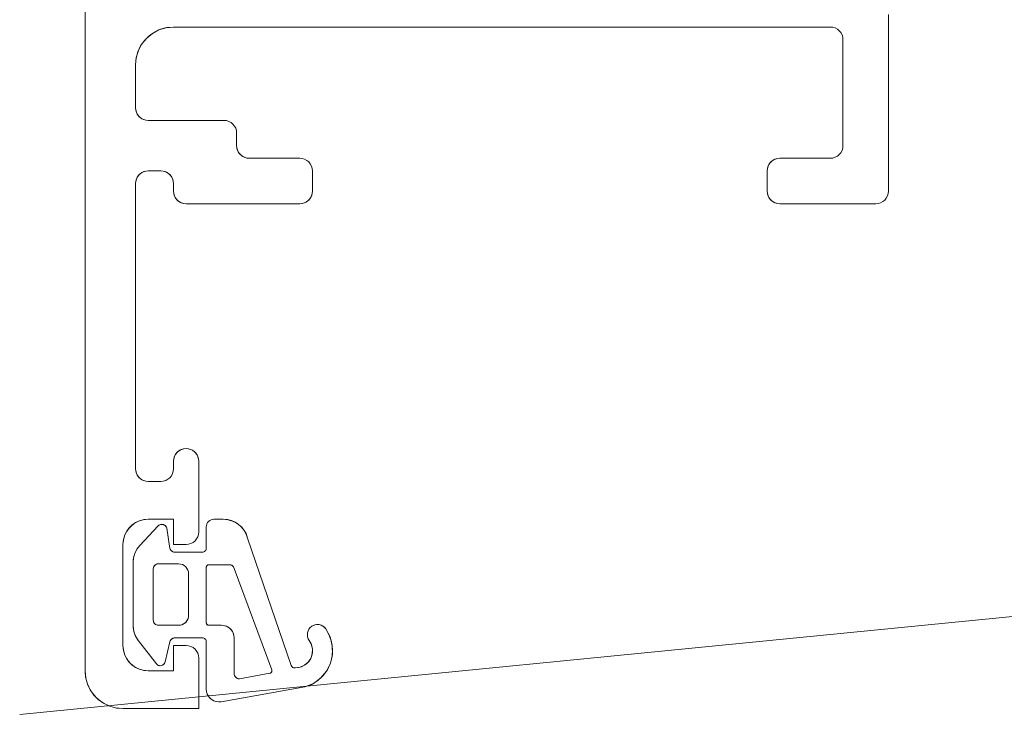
# Model space of a CAD drawing. Header units: metres. Extents: x 69 to 122.5, y -21.4 to -4.6.
# Tile 2 of 250: x 72.3198 to 72.3588, y -19.0836 to -19.056. Entities that reach past the tile are written whole.
import ezdxf

# ---------------------------------------------------------------- set-up
doc = ezdxf.new("R2010")
doc.units = ezdxf.units.M
doc.header["$LTSCALE"] = 0.02
doc.linetypes.add('gestrichelt - 01', pattern=[2, 1, -1])
doc.layers.add('032_Metallarbeiten-Fenster', color=7, linetype='Continuous', lineweight=5)

msp = doc.modelspace()

# ---------------------------------------------------------------- linework, layer by layer
at = {"layer": '032_Metallarbeiten-Fenster', "color": 8, "linetype": 'gestrichelt - 01', "lineweight": 5, "true_color": 0x808080}
msp.add_lwpolyline([(72.3198, -19.083554), (72.541896, -19.061679), (72.755457, -18.996896), (72.952276, -18.891694), (73.124789, -18.750116), (73.266367, -18.577603), (73.371569, -18.380784), (73.436352, -18.167223), (73.458226, -17.945127)], dxfattribs=at)
at = {"layer": '032_Metallarbeiten-Fenster', "linetype": 'gestrichelt - 01', "lineweight": 5}
for points in [[(72.322387, -19.017327), (72.322387, -19.081827), (72.322416, -19.08212), (72.322502, -19.082401), (72.32264, -19.082661), (72.322827, -19.082888), (72.323054, -19.083075), (72.323313, -19.083213), (72.323595, -19.083299), (72.323887, -19.083327), (72.326887, -19.083327), (72.326887, -19.081327), (72.326878, -19.08123), (72.326849, -19.081136), (72.326803, -19.08105), (72.326741, -19.080974), (72.326665, -19.080912), (72.326579, -19.080865), (72.326485, -19.080837), (72.326387, -19.080827), (72.325887, -19.080827), (72.325887, -19.081827), (72.324887, -19.081827), (72.324692, -19.081808), (72.324505, -19.081751), (72.324332, -19.081659), (72.32418, -19.081534), (72.324056, -19.081383), (72.323964, -19.08121), (72.323907, -19.081022), (72.323887, -19.080827), (72.323887, -19.076827), (72.323907, -19.076632), (72.323964, -19.076445), (72.324056, -19.076272), (72.32418, -19.07612), (72.324332, -19.075996), (72.324505, -19.075903), (72.324692, -19.075847), (72.324887, -19.075827), (72.325887, -19.075827), (72.325887, -19.076827), (72.326387, -19.076827), (72.326485, -19.076818), (72.326579, -19.076789), (72.326665, -19.076743), (72.326741, -19.076681), (72.326803, -19.076605), (72.326849, -19.076519), (72.326878, -19.076425), (72.326887, -19.076327), (72.326887, -19.073527), (72.326878, -19.07343), (72.326849, -19.073336), (72.326803, -19.073249), (72.326741, -19.073174), (72.326665, -19.073112), (72.326579, -19.073065), (72.326485, -19.073037), (72.326387, -19.073027), (72.32629, -19.073037), (72.326196, -19.073065), (72.32611, -19.073112), (72.326034, -19.073174), (72.325972, -19.073249), (72.325926, -19.073336), (72.325897, -19.07343), (72.325887, -19.073527), (72.325887, -19.073827), (72.325878, -19.073925), (72.325849, -19.074019), (72.325803, -19.074105), (72.325741, -19.074181), (72.325665, -19.074243), (72.325579, -19.074289), (72.325485, -19.074318), (72.325387, -19.074327), (72.324887, -19.074327), (72.32479, -19.074318), (72.324696, -19.074289), (72.32461, -19.074243), (72.324534, -19.074181), (72.324472, -19.074105), (72.324425, -19.074019), (72.324397, -19.073925), (72.324387, -19.073827), (72.324387, -19.062527), (72.324397, -19.06243), (72.324425, -19.062336), (72.324472, -19.06225), (72.324534, -19.062174), (72.32461, -19.062112), (72.324696, -19.062065), (72.32479, -19.062037), (72.324887, -19.062027), (72.325387, -19.062027), (72.325485, -19.062037), (72.325579, -19.062065), (72.325665, -19.062112), (72.325741, -19.062174), (72.325803, -19.06225), (72.325849, -19.062336), (72.325878, -19.06243), (72.325887, -19.062527), (72.325887, -19.062827), (72.325897, -19.062925), (72.325925, -19.063019), (72.325972, -19.063105), (72.326034, -19.063181), (72.32611, -19.063243), (72.326196, -19.063289), (72.32629, -19.063318), (72.326387, -19.063327), (72.330887, -19.063327), (72.330985, -19.063318), (72.331079, -19.063289), (72.331165, -19.063243), (72.331241, -19.063181), (72.331303, -19.063105), (72.331349, -19.063019), (72.331378, -19.062925), (72.331387, -19.062827), (72.331387, -19.062027), (72.331378, -19.06193), (72.331349, -19.061836), (72.331303, -19.06175), (72.331241, -19.061674), (72.331165, -19.061612), (72.331079, -19.061565), (72.330985, -19.061537), (72.330887, -19.061527), (72.328887, -19.061527), (72.32879, -19.061518), (72.328696, -19.061489), (72.32861, -19.061443), (72.328534, -19.061381), (72.328472, -19.061305), (72.328425, -19.061219), (72.328397, -19.061125), (72.328387, -19.061027), (72.328387, -19.060527), (72.328378, -19.06043), (72.328349, -19.060336), (72.328303, -19.06025), (72.328241, -19.060174), (72.328165, -19.060112), (72.328079, -19.060065), (72.327985, -19.060037), (72.327887, -19.060027), (72.324887, -19.060027), (72.32479, -19.060018), (72.324696, -19.059989), (72.32461, -19.059943), (72.324534, -19.059881), (72.324472, -19.059805), (72.324425, -19.059719), (72.324397, -19.059625), (72.324387, -19.059527), (72.324387, -19.057827), (72.324416, -19.057535), (72.324502, -19.057253), (72.32464, -19.056994), (72.324827, -19.056767), (72.325054, -19.05658), (72.325313, -19.056441), (72.325595, -19.056356), (72.325887, -19.056327), (72.351888, -19.056327), (72.351985, -19.056337), (72.352079, -19.056365), (72.352165, -19.056412), (72.352241, -19.056474), (72.352303, -19.05655), (72.352349, -19.056636), (72.352378, -19.05673), (72.352387, -19.056827), (72.352387, -19.061027), (72.352378, -19.061125), (72.352349, -19.061219), (72.352303, -19.061305), (72.352241, -19.061381), (72.352165, -19.061443), (72.352079, -19.061489), (72.351985, -19.061518), (72.351887, -19.061527), (72.349887, -19.061527), (72.34979, -19.061537), (72.349696, -19.061565), (72.34961, -19.061612), (72.349534, -19.061674), (72.349472, -19.06175), (72.349425, -19.061836), (72.349397, -19.06193), (72.349387, -19.062027), (72.349387, -19.062827), (72.349397, -19.062925), (72.349426, -19.063019), (72.349472, -19.063105), (72.349534, -19.063181), (72.34961, -19.063243), (72.349696, -19.063289), (72.34979, -19.063318), (72.349887, -19.063327), (72.353687, -19.063327), (72.353785, -19.063318), (72.353879, -19.063289), (72.353965, -19.063243), (72.354041, -19.063181), (72.354103, -19.063105), (72.354149, -19.063019), (72.354178, -19.062925), (72.354187, -19.062827), (72.354187, -19.055827)], [(72.322387, -19.017327), (72.322387, -19.081827), (72.322387, -19.081827), (72.32241, -19.082088), (72.322478, -19.08234), (72.322588, -19.082577), (72.322738, -19.082792), (72.322923, -19.082976), (72.323137, -19.083126), (72.323374, -19.083237), (72.323627, -19.083305), (72.323887, -19.083327), (72.326887, -19.083327), (72.326887, -19.081327), (72.326887, -19.081327), (72.326878, -19.08123), (72.326849, -19.081136), (72.326803, -19.08105), (72.326741, -19.080974), (72.326665, -19.080912), (72.326579, -19.080865), (72.326485, -19.080837), (72.326387, -19.080827), (72.325887, -19.080827), (72.325887, -19.081827), (72.324887, -19.081827), (72.324887, -19.081827), (72.324714, -19.081812), (72.324545, -19.081767), (72.324387, -19.081693), (72.324245, -19.081593), (72.324121, -19.08147), (72.324021, -19.081327), (72.323948, -19.081169), (72.323903, -19.081001), (72.323887, -19.080827), (72.323887, -19.076827), (72.323887, -19.076827), (72.323903, -19.076654), (72.323948, -19.076485), (72.324021, -19.076327), (72.324121, -19.076184), (72.324245, -19.076061), (72.324387, -19.075961), (72.324545, -19.075888), (72.324714, -19.075842), (72.324887, -19.075827), (72.325887, -19.075827), (72.325887, -19.076827), (72.326387, -19.076827), (72.326387, -19.076827), (72.326485, -19.076818), (72.326579, -19.076789), (72.326665, -19.076743), (72.326741, -19.076681), (72.326803, -19.076605), (72.326849, -19.076519), (72.326878, -19.076425), (72.326887, -19.076327), (72.326887, -19.073527), (72.326887, -19.073527), (72.32688, -19.07344), (72.326857, -19.073356), (72.32682, -19.073277), (72.32677, -19.073206), (72.326709, -19.073144), (72.326637, -19.073094), (72.326558, -19.073057), (72.326474, -19.073035), (72.326387, -19.073027), (72.326387, -19.073027), (72.326301, -19.073035), (72.326216, -19.073057), (72.326137, -19.073094), (72.326066, -19.073144), (72.326004, -19.073206), (72.325954, -19.073277), (72.325918, -19.073356), (72.325895, -19.07344), (72.325887, -19.073527), (72.325887, -19.073827), (72.325887, -19.073827), (72.325878, -19.073925), (72.325849, -19.074019), (72.325803, -19.074105), (72.325741, -19.074181), (72.325665, -19.074243), (72.325579, -19.074289), (72.325485, -19.074318), (72.325387, -19.074327), (72.324887, -19.074327), (72.324887, -19.074327), (72.324801, -19.07432), (72.324716, -19.074297), (72.324637, -19.07426), (72.324566, -19.07421), (72.324504, -19.074149), (72.324454, -19.074077), (72.324418, -19.073998), (72.324395, -19.073914), (72.324387, -19.073827), (72.324387, -19.062527), (72.324387, -19.062527), (72.324395, -19.062441), (72.324418, -19.062356), (72.324454, -19.062277), (72.324504, -19.062206), (72.324566, -19.062144), (72.324637, -19.062094), (72.324716, -19.062057), (72.324801, -19.062035), (72.324887, -19.062027), (72.325387, -19.062027), (72.325387, -19.062027), (72.325474, -19.062035), (72.325558, -19.062057), (72.325637, -19.062094), (72.325709, -19.062144), (72.32577, -19.062206), (72.32582, -19.062277), (72.325857, -19.062356), (72.32588, -19.062441), (72.325887, -19.062527), (72.325887, -19.062827), (72.325887, -19.062827), (72.325895, -19.062914), (72.325918, -19.062998), (72.325954, -19.063077), (72.326004, -19.063149), (72.326066, -19.06321), (72.326137, -19.06326), (72.326216, -19.063297), (72.326301, -19.06332), (72.326387, -19.063327), (72.330887, -19.063327), (72.330887, -19.063327), (72.330974, -19.06332), (72.331058, -19.063297), (72.331137, -19.06326), (72.331209, -19.06321), (72.33127, -19.063149), (72.33132, -19.063077), (72.331357, -19.062998), (72.33138, -19.062914), (72.331387, -19.062827), (72.331387, -19.062027), (72.331387, -19.062027), (72.331378, -19.06193), (72.331349, -19.061836), (72.331303, -19.06175), (72.331241, -19.061674), (72.331165, -19.061612), (72.331079, -19.061565), (72.330985, -19.061537), (72.330887, -19.061527), (72.328887, -19.061527), (72.328887, -19.061527), (72.328801, -19.06152), (72.328716, -19.061497), (72.328637, -19.06146), (72.328566, -19.06141), (72.328504, -19.061349), (72.328454, -19.061277), (72.328418, -19.061198), (72.328395, -19.061114), (72.328387, -19.061027), (72.328387, -19.060527), (72.328387, -19.060527), (72.328378, -19.06043), (72.328349, -19.060336), (72.328303, -19.06025), (72.328241, -19.060174), (72.328165, -19.060112), (72.328079, -19.060065), (72.327985, -19.060037), (72.327887, -19.060027), (72.324887, -19.060027), (72.324887, -19.060027), (72.324801, -19.06002), (72.324716, -19.059997), (72.324637, -19.05996), (72.324566, -19.05991), (72.324504, -19.059849), (72.324454, -19.059777), (72.324418, -19.059698), (72.324395, -19.059614), (72.324387, -19.059527), (72.324387, -19.057827), (72.324387, -19.057827), (72.32441, -19.057567), (72.324478, -19.057314), (72.324588, -19.057077), (72.324738, -19.056863), (72.324923, -19.056678), (72.325137, -19.056528), (72.325374, -19.056418), (72.325627, -19.05635), (72.325887, -19.056327), (72.351888, -19.056327), (72.351888, -19.056327), (72.351985, -19.056337), (72.352079, -19.056365), (72.352165, -19.056412), (72.352241, -19.056474), (72.352303, -19.05655), (72.352349, -19.056636), (72.352378, -19.05673), (72.352387, -19.056827), (72.352387, -19.061027), (72.352387, -19.061027), (72.352378, -19.061125), (72.352349, -19.061219), (72.352303, -19.061305), (72.352241, -19.061381), (72.352165, -19.061443), (72.352079, -19.061489), (72.351985, -19.061518), (72.351887, -19.061527), (72.349887, -19.061527), (72.349887, -19.061527), (72.349801, -19.061535), (72.349716, -19.061557), (72.349637, -19.061594), (72.349566, -19.061644), (72.349504, -19.061706), (72.349454, -19.061777), (72.349418, -19.061856), (72.349395, -19.06194), (72.349387, -19.062027), (72.349387, -19.062827), (72.349387, -19.062827), (72.349395, -19.062914), (72.349418, -19.062998), (72.349454, -19.063077), (72.349504, -19.063149), (72.349566, -19.06321), (72.349637, -19.06326), (72.349716, -19.063297), (72.349801, -19.06332), (72.349887, -19.063327), (72.353687, -19.063327), (72.353687, -19.063327), (72.353785, -19.063318), (72.353879, -19.063289), (72.353965, -19.063243), (72.354041, -19.063181), (72.354103, -19.063105), (72.354149, -19.063019), (72.354178, -19.062925), (72.354187, -19.062827), (72.354187, -19.055827)]]:
    msp.add_lwpolyline(points, dxfattribs=at)
for points in [[(72.324287, -19.080024), (72.324291, -19.080107), (72.324301, -19.080188), (72.324318, -19.080269), (72.324341, -19.080348), (72.324371, -19.080425), (72.324408, -19.080499), (72.32445, -19.08057), (72.324498, -19.080637), (72.325211, -19.081556), (72.325251, -19.081592), (72.3253, -19.081617), (72.325353, -19.081627), (72.325407, -19.081623), (72.325458, -19.081604), (72.325502, -19.081572), (72.325536, -19.081529), (72.325557, -19.081479), (72.325748, -19.080676), (72.325759, -19.080645), (72.325775, -19.080616), (72.325795, -19.080591), (72.325819, -19.080569), (72.325847, -19.080551), (72.325877, -19.080538), (72.325908, -19.08053), (72.325941, -19.080527), (72.327037, -19.080527), (72.327067, -19.08053), (72.327095, -19.080539), (72.327121, -19.080553), (72.327144, -19.080571), (72.327162, -19.080594), (72.327176, -19.08062), (72.327185, -19.080648), (72.327187, -19.080677), (72.327187, -19.08256), (72.327199, -19.082668), (72.327234, -19.082771), (72.327291, -19.082864), (72.327366, -19.082943), (72.327456, -19.083004), (72.327558, -19.083043), (72.327665, -19.08306), (72.327774, -19.083053), (72.331093, -19.082471), (72.331423, -19.082334), (72.331711, -19.082123), (72.331941, -19.08185), (72.3321, -19.081531), (72.332179, -19.081182), (72.332174, -19.080825), (72.332084, -19.08048), (72.331915, -19.080165), (72.331864, -19.080106), (72.331802, -19.080057), (72.331732, -19.080022), (72.331656, -19.080001), (72.331578, -19.079995), (72.3315, -19.080005), (72.331426, -19.080029), (72.331358, -19.080068), (72.331298, -19.080119), (72.33125, -19.080181), (72.331214, -19.080251), (72.331193, -19.080326), (72.331188, -19.080404), (72.331197, -19.080482), (72.331222, -19.080557), (72.33126, -19.080625), (72.331349, -19.08079), (72.33139, -19.080973), (72.33138, -19.08116), (72.331319, -19.081338), (72.331213, -19.081492), (72.331069, -19.081612), (72.330897, -19.081688), (72.330712, -19.081716), (72.330686, -19.081717), (72.330661, -19.081713), (72.330636, -19.081706), (72.330613, -19.081694), (72.330593, -19.081679), (72.330575, -19.08166), (72.330561, -19.081639), (72.33055, -19.081615), (72.328823, -19.076569), (72.328768, -19.076415), (72.328688, -19.076272), (72.328587, -19.076144), (72.328465, -19.076034), (72.328328, -19.075946), (72.328178, -19.07588), (72.328019, -19.075841), (72.327856, -19.075827), (72.327487, -19.075827), (72.327429, -19.075833), (72.327373, -19.07585), (72.327321, -19.075878), (72.327275, -19.075915), (72.327238, -19.075961), (72.32721, -19.076013), (72.327193, -19.076069), (72.327187, -19.076127), (72.327187, -19.076977), (72.327185, -19.077007), (72.327176, -19.077035), (72.327162, -19.077061), (72.327144, -19.077083), (72.327121, -19.077102), (72.327095, -19.077116), (72.327067, -19.077124), (72.327037, -19.077127), (72.325941, -19.077127), (72.325908, -19.077125), (72.325877, -19.077117), (72.325847, -19.077104), (72.325819, -19.077086), (72.325795, -19.077064), (72.325775, -19.077038), (72.325759, -19.07701), (72.325748, -19.076979), (72.325619, -19.076176), (72.325599, -19.076127), (72.325567, -19.076086), (72.325525, -19.076054), (72.325477, -19.076034), (72.325425, -19.076027), (72.325374, -19.076034), (72.325325, -19.076054), (72.325284, -19.076086), (72.324558, -19.076862), (72.324497, -19.076934), (72.324443, -19.077011), (72.324396, -19.077092), (72.324357, -19.077178), (72.324327, -19.077267), (72.324305, -19.077358), (72.324292, -19.077452), (72.324287, -19.077545)], [(72.331093, -19.082471), (72.33136, -19.082368), (72.331602, -19.082216), (72.331811, -19.082021), (72.331979, -19.08179), (72.3321, -19.081531), (72.33217, -19.081253), (72.332186, -19.080968), (72.332148, -19.080685), (72.332056, -19.080414), (72.331915, -19.080165), (72.331915, -19.080165), (72.33187, -19.080112), (72.331816, -19.080067), (72.331756, -19.080032), (72.33169, -19.080008), (72.331622, -19.079996), (72.331552, -19.079997), (72.331483, -19.080009), (72.331418, -19.080033), (72.331358, -19.080068), (72.331358, -19.080068), (72.331298, -19.080119), (72.33125, -19.080181), (72.331214, -19.080251), (72.331193, -19.080326), (72.331188, -19.080404), (72.331197, -19.080482), (72.331222, -19.080557), (72.33126, -19.080625), (72.33126, -19.080625), (72.331324, -19.080732), (72.331368, -19.08085), (72.33139, -19.080973), (72.331389, -19.081098), (72.331365, -19.081221), (72.331319, -19.081338), (72.331253, -19.081444), (72.331169, -19.081536), (72.331069, -19.081612), (72.330957, -19.081668), (72.330837, -19.081703), (72.330712, -19.081716), (72.330712, -19.081716), (72.330683, -19.081716), (72.330654, -19.081712), (72.330626, -19.081701), (72.330601, -19.081686), (72.33058, -19.081666), (72.330562, -19.081642), (72.33055, -19.081615), (72.328823, -19.076569), (72.328823, -19.076569), (72.328758, -19.076394), (72.328661, -19.076234), (72.328537, -19.076095), (72.328389, -19.075981), (72.328222, -19.075897), (72.328042, -19.075845), (72.327856, -19.075827), (72.327487, -19.075827), (72.327487, -19.075827), (72.327429, -19.075833), (72.327373, -19.07585), (72.327321, -19.075878), (72.327275, -19.075915), (72.327238, -19.075961), (72.32721, -19.076013), (72.327193, -19.076069), (72.327187, -19.076127), (72.327187, -19.076977), (72.327187, -19.076977), (72.327185, -19.077003), (72.327178, -19.077029), (72.327167, -19.077052), (72.327152, -19.077074), (72.327134, -19.077092), (72.327113, -19.077107), (72.327089, -19.077118), (72.327064, -19.077125), (72.327037, -19.077127), (72.325941, -19.077127), (72.325941, -19.077127), (72.325904, -19.077124), (72.325868, -19.077113), (72.325835, -19.077097), (72.325805, -19.077074), (72.32578, -19.077046), (72.325761, -19.077014), (72.325748, -19.076979), (72.325619, -19.076176), (72.325619, -19.076176), (72.325605, -19.07614), (72.325586, -19.076108), (72.32556, -19.076079), (72.32553, -19.076057), (72.325495, -19.07604), (72.325459, -19.07603), (72.325421, -19.076028), (72.325383, -19.076032), (72.325347, -19.076044), (72.325313, -19.076062), (72.325284, -19.076086), (72.324558, -19.076862), (72.324558, -19.076862), (72.324443, -19.077011), (72.324357, -19.077178), (72.324305, -19.077358), (72.324287, -19.077545), (72.324287, -19.080024), (72.324287, -19.080024), (72.324301, -19.080188), (72.324341, -19.080348), (72.324408, -19.080499), (72.324498, -19.080637), (72.325211, -19.081556), (72.325211, -19.081556), (72.325237, -19.081581), (72.325267, -19.081602), (72.3253, -19.081617), (72.325335, -19.081625), (72.325371, -19.081627), (72.325407, -19.081623), (72.325442, -19.081612), (72.325474, -19.081594), (72.325502, -19.081572), (72.325526, -19.081544), (72.325545, -19.081513), (72.325557, -19.081479), (72.325748, -19.080676), (72.325748, -19.080676), (72.325761, -19.080641), (72.32578, -19.080609), (72.325805, -19.080581), (72.325835, -19.080558), (72.325868, -19.080541), (72.325904, -19.080531), (72.325941, -19.080527), (72.327037, -19.080527), (72.327037, -19.080527), (72.327064, -19.08053), (72.327089, -19.080536), (72.327112, -19.080547), (72.327134, -19.080562), (72.327152, -19.080581), (72.327167, -19.080602), (72.327178, -19.080626), (72.327185, -19.080651), (72.327187, -19.080677), (72.327187, -19.08256), (72.327187, -19.08256), (72.327197, -19.082656), (72.327225, -19.082749), (72.32727, -19.082835), (72.32733, -19.08291), (72.327404, -19.082972), (72.327489, -19.083019), (72.327581, -19.083049), (72.327677, -19.08306), (72.327774, -19.083053)], [(72.325087, -19.079827), (72.325087, -19.077793), (72.325091, -19.077754), (72.325103, -19.077716), (72.325121, -19.077682), (72.325146, -19.077651), (72.325176, -19.077627), (72.325211, -19.077608), (72.325248, -19.077597), (72.325287, -19.077593), (72.326087, -19.077593), (72.326166, -19.077601), (72.326241, -19.077623), (72.32631, -19.07766), (72.32637, -19.07771), (72.32642, -19.077771), (72.326457, -19.07784), (72.32648, -19.077915), (72.326487, -19.077993), (72.326487, -19.079627), (72.32648, -19.079705), (72.326457, -19.07978), (72.32642, -19.07985), (72.32637, -19.07991), (72.32631, -19.07996), (72.326241, -19.079997), (72.326166, -19.08002), (72.326087, -19.080027), (72.325287, -19.080027), (72.325248, -19.080023), (72.325211, -19.080012), (72.325176, -19.079994), (72.325146, -19.079969), (72.325121, -19.079938), (72.325103, -19.079904), (72.325091, -19.079866)], [(72.326087, -19.077593), (72.326166, -19.077601), (72.326241, -19.077623), (72.32631, -19.07766), (72.32637, -19.07771), (72.32642, -19.077771), (72.326457, -19.07784), (72.32648, -19.077915), (72.326487, -19.077993), (72.326487, -19.079627), (72.326487, -19.079627), (72.326481, -19.079697), (72.326463, -19.079764), (72.326434, -19.079827), (72.326394, -19.079884), (72.326345, -19.079934), (72.326287, -19.079974), (72.326224, -19.080003), (72.326157, -19.080021), (72.326087, -19.080027), (72.325287, -19.080027), (72.325287, -19.080027), (72.325253, -19.080024), (72.325219, -19.080015), (72.325187, -19.080001), (72.325159, -19.079981), (72.325134, -19.079956), (72.325114, -19.079927), (72.3251, -19.079896), (72.325091, -19.079862), (72.325087, -19.079827), (72.325087, -19.077793), (72.325087, -19.077793), (72.325091, -19.077758), (72.3251, -19.077724), (72.325114, -19.077693), (72.325134, -19.077664), (72.325159, -19.07764), (72.325187, -19.07762), (72.325219, -19.077605), (72.325253, -19.077596), (72.325287, -19.077593)], [(72.327187, -19.077727), (72.327189, -19.077707), (72.327195, -19.077689), (72.327204, -19.077671), (72.327217, -19.077656), (72.327232, -19.077644), (72.327249, -19.077635), (72.327268, -19.077629), (72.327287, -19.077627), (72.328099, -19.077627), (72.328132, -19.07763), (72.328163, -19.077637), (72.328193, -19.07765), (72.32822, -19.077668), (72.328244, -19.077689), (72.328265, -19.077714), (72.328281, -19.077742), (72.328292, -19.077773), (72.329779, -19.081791), (72.329785, -19.081812), (72.329785, -19.081834), (72.329781, -19.081855), (72.329772, -19.081875), (72.32976, -19.081893), (72.329743, -19.081907), (72.329724, -19.081918), (72.329703, -19.081924), (72.328494, -19.082144), (72.328454, -19.082142), (72.328415, -19.082131), (72.32838, -19.082113), (72.328348, -19.082088), (72.328323, -19.082058), (72.328303, -19.082022), (72.328291, -19.081984), (72.328287, -19.081944), (72.328287, -19.080527), (72.328278, -19.08043), (72.32825, -19.080336), (72.328204, -19.080249), (72.328142, -19.080173), (72.328066, -19.080111), (72.32798, -19.080065), (72.327886, -19.080037), (72.327788, -19.080027), (72.327287, -19.080027), (72.327268, -19.080025), (72.327249, -19.08002), (72.327232, -19.08001), (72.327217, -19.079998), (72.327204, -19.079983), (72.327195, -19.079966), (72.327189, -19.079947), (72.327187, -19.079927)], [(72.327287, -19.080027), (72.32727, -19.080026), (72.327253, -19.080021), (72.327237, -19.080014), (72.327223, -19.080004), (72.327211, -19.079992), (72.327201, -19.079977), (72.327194, -19.079962), (72.327189, -19.079945), (72.327187, -19.079927), (72.327187, -19.077727), (72.327187, -19.077727), (72.327189, -19.077707), (72.327195, -19.077689), (72.327204, -19.077671), (72.327217, -19.077656), (72.327232, -19.077644), (72.327249, -19.077635), (72.327268, -19.077629), (72.327287, -19.077627), (72.328099, -19.077627), (72.328099, -19.077627), (72.328136, -19.07763), (72.328172, -19.07764), (72.328205, -19.077657), (72.328234, -19.077679), (72.328259, -19.077707), (72.328279, -19.077738), (72.328292, -19.077773), (72.329779, -19.081791), (72.329779, -19.081791), (72.329784, -19.08181), (72.329785, -19.081829), (72.329783, -19.081848), (72.329777, -19.081867), (72.329767, -19.081883), (72.329755, -19.081898), (72.329739, -19.08191), (72.329722, -19.081919), (72.329703, -19.081924), (72.328494, -19.082144), (72.328494, -19.082144), (72.328458, -19.082142), (72.328424, -19.082134), (72.328391, -19.08212), (72.328362, -19.0821), (72.328336, -19.082075), (72.328315, -19.082046), (72.3283, -19.082014), (72.328291, -19.08198), (72.328287, -19.081944), (72.328287, -19.080527), (72.328287, -19.080527), (72.32828, -19.08044), (72.328258, -19.080356), (72.328221, -19.080277), (72.328171, -19.080206), (72.32811, -19.080144), (72.328038, -19.080094), (72.327959, -19.080057), (72.327875, -19.080035), (72.327788, -19.080027)]]:
    msp.add_lwpolyline(points, close=True, dxfattribs=at)

doc.saveas('drawing.dxf')
